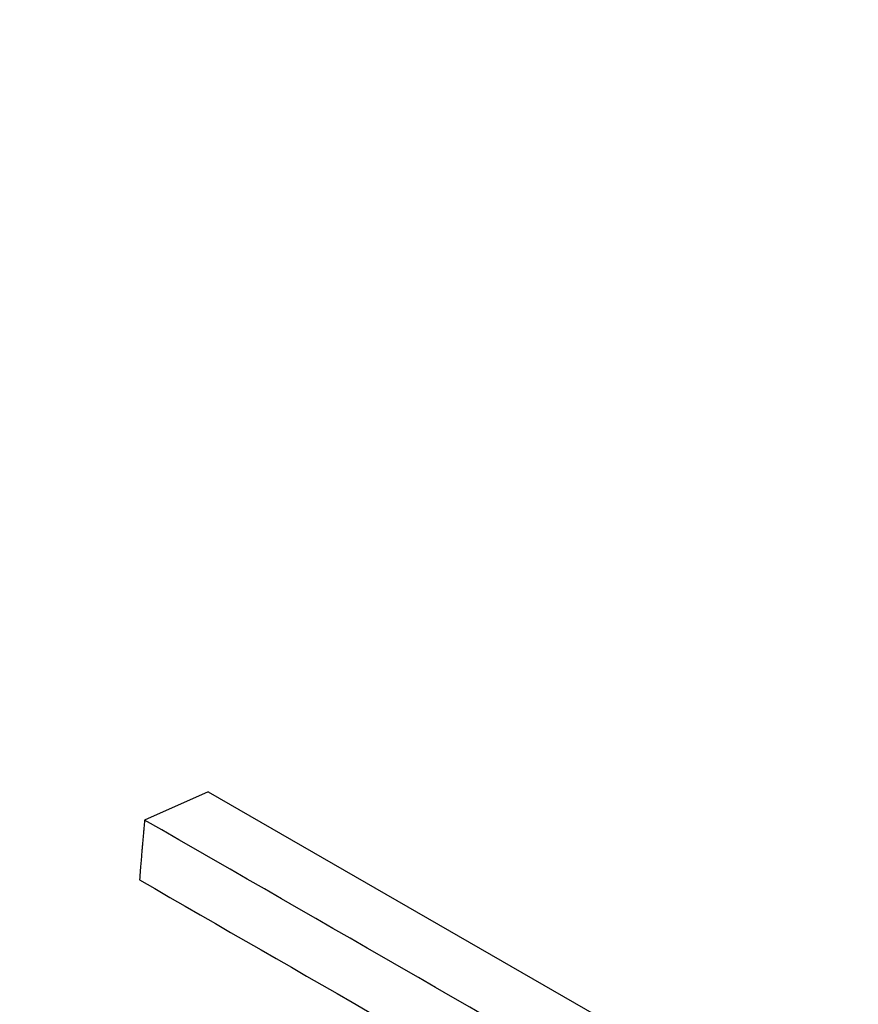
# Model space of a CAD drawing. Header units: millimetres. Extents: x 14 to 974, y 14 to 587.
# Tile 35 of 45: x 542.77 to 547.41, y 424.62 to 430.08. Entities that reach past the tile are written whole.
import ezdxf

# ---------------------------------------------------------------- set-up
doc = ezdxf.new("R2010")
doc.units = ezdxf.units.MM
doc.layers.add('외형선(ISO)', color=7, linetype='Continuous', lineweight=25)

msp = doc.modelspace()

# ---------------------------------------------------------------- linework, layer by layer
at = {"layer": '외형선(ISO)'}
for q in [(543.4575, 425.644), (546.8407, 424.0548)]:
    msp.add_line((543.8089, 425.8008), q, dxfattribs=at)
msp.add_ellipse((545.4402, 442.8167), major_axis=(12.4758, 21.6646), ratio=0.578093, start_param=0, end_param=3.141593, dxfattribs=at)
msp.add_open_spline([(543.4575, 425.644), (543.4567, 425.6347), (543.4558, 425.6255), (543.455, 425.6163), (543.4542, 425.6071), (543.4533, 425.5978), (543.4525, 425.5886), (543.4521, 425.584), (543.4517, 425.5794), (543.4513, 425.5748), (543.4504, 425.5655), (543.4496, 425.5563), (543.4488, 425.5471), (543.4484, 425.5425), (543.448, 425.5379), (543.4476, 425.5333), (543.4468, 425.5241), (543.446, 425.5148), (543.4452, 425.5056), (543.4448, 425.501), (543.4444, 425.4964), (543.444, 425.4918), (543.4432, 425.4826), (543.4424, 425.4734), (543.4416, 425.4642), (543.4412, 425.4596), (543.4408, 425.455), (543.4404, 425.4504), (543.4396, 425.4412), (543.4389, 425.432), (543.4381, 425.4228), (543.4377, 425.4182), (543.4373, 425.4136), (543.4369, 425.409), (543.4358, 425.3952), (543.4346, 425.3814), (543.4335, 425.3676), (543.432, 425.3492), (543.4305, 425.3309), (543.4291, 425.3125)], degree=3, knots=[0, 0, 0, 0, 0.00316599, 0.00316599, 0.00316599, 0.00633198, 0.00633198, 0.00633198, 0.00791497, 0.00791497, 0.00791497, 0.01108096, 0.01108096, 0.01108096, 0.01266395, 0.01266395, 0.01266395, 0.01582994, 0.01582994, 0.01582994, 0.01741294, 0.01741294, 0.01741294, 0.02057892, 0.02057892, 0.02057892, 0.02216192, 0.02216192, 0.02216192, 0.02532791, 0.02532791, 0.02532791, 0.0269109, 0.0269109, 0.0269109, 0.03165988, 0.03165988, 0.03165988, 0.03799186, 0.03799186, 0.03799186, 0.03799186], dxfattribs=at)
for points in [[(546.4894, 423.8981), (545.4787, 424.48), (544.4681, 425.062), (543.4575, 425.644)], [(543.4291, 425.3125), (544.3261, 424.7959), (545.2232, 424.2793), (546.1203, 423.7627)]]:
    msp.add_open_spline(points, degree=3, dxfattribs=at)

doc.saveas('drawing.dxf')
